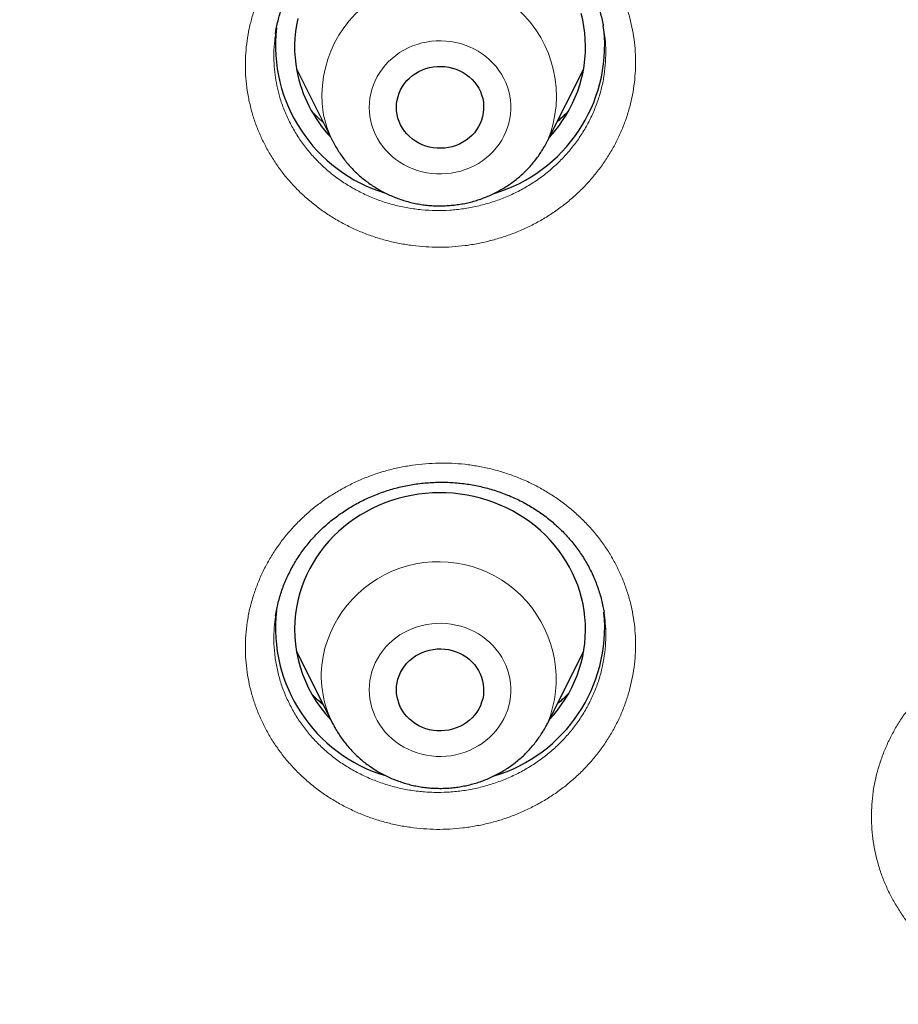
# Model space of a CAD drawing. Header units: millimetres. Extents: x 8 to 436, y 12 to 763.
# Tile 177 of 256: x 246 to 255, y 702 to 712. Entities that reach past the tile are written whole.
import ezdxf

# ---------------------------------------------------------------- set-up
doc = ezdxf.new("R2010")
doc.units = ezdxf.units.MM

msp = doc.modelspace()

# ---------------------------------------------------------------- linework, layer by layer
at = {"color": 7, "linetype": 'Continuous', "lineweight": 30}
for p, q in [((248.426, 712.255), (248.425, 712.25)), ((251.81, 712.285), (251.804, 712.333)), ((248.639, 711.889), (249.013, 711.145)), ((251.228, 711.145), (251.602, 711.889)), ((251.811, 706.28), (251.81, 706.287)), ((248.639, 705.885), (249.013, 705.14)), ((251.228, 705.14), (251.602, 705.885)), ((249.015, 705.136), (249.013, 705.14))]:
    msp.add_line(p, q, dxfattribs=at)
at = {"color": 7, "linetype": 'Continuous', "lineweight": 30, "flags": 128}
for points in [[(251.247, 711.182), (251.255, 711.191), (251.301, 711.243), (251.344, 711.297), (251.384, 711.354), (251.421, 711.411), (251.456, 711.471), (251.487, 711.532), (251.515, 711.594), (251.54, 711.657), (251.562, 711.722), (251.58, 711.787), (251.595, 711.853), (251.606, 711.92), (251.614, 711.987), (251.619, 712.055), (251.62, 712.122), (251.618, 712.19), (251.613, 712.257), (251.603, 712.324), (251.591, 712.391), (251.575, 712.457)], [(248.653, 712.406), (248.64, 712.339), (248.63, 712.272), (248.624, 712.205), (248.621, 712.137), (248.621, 712.07), (248.625, 712.002), (248.632, 711.935), (248.643, 711.868), (248.643, 711.868)], [(249.677, 711.417), (249.672, 711.454), (249.67, 711.491), (249.672, 711.529), (249.678, 711.566), (249.687, 711.602), (249.699, 711.638), (249.714, 711.672), (249.733, 711.705), (249.755, 711.737), (249.779, 711.766), (249.807, 711.793), (249.836, 711.818), (249.868, 711.841), (249.902, 711.86), (249.938, 711.877), (249.975, 711.891), (250.013, 711.901), (250.052, 711.908), (250.092, 711.912), (250.132, 711.913), (250.171, 711.911), (250.211, 711.905), (250.249, 711.896), (250.287, 711.883), (250.323, 711.868), (250.358, 711.85), (250.391, 711.829), (250.421, 711.805), (250.45, 711.779), (250.476, 711.75), (250.499, 711.72), (250.519, 711.687), (250.536, 711.653), (250.549, 711.618), (250.56, 711.582), (250.567, 711.545), (250.57, 711.508), (250.57, 711.471), (250.566, 711.433), (250.559, 711.397), (250.549, 711.36), (250.535, 711.325), (250.518, 711.292), (250.497, 711.259), (250.474, 711.229), (250.448, 711.201), (250.42, 711.175), (250.389, 711.151), (250.356, 711.13), (250.321, 711.112), (250.285, 711.097), (250.247, 711.085), (250.208, 711.076), (250.169, 711.07), (250.129, 711.068), (250.09, 711.069), (250.05, 711.073), (250.011, 711.08), (249.973, 711.091), (249.936, 711.105), (249.9, 711.122), (249.866, 711.141), (249.835, 711.164), (249.805, 711.189), (249.778, 711.216), (249.753, 711.246), (249.732, 711.277), (249.713, 711.31), (249.698, 711.345), (249.686, 711.38), (249.677, 711.417)], [(251.247, 705.177), (251.289, 705.224), (251.332, 705.277), (251.373, 705.333), (251.411, 705.39), (251.447, 705.449), (251.479, 705.51), (251.508, 705.572), (251.533, 705.635), (251.556, 705.699), (251.575, 705.764), (251.591, 705.83), (251.603, 705.897), (251.613, 705.964), (251.618, 706.031), (251.62, 706.099), (251.619, 706.166), (251.614, 706.234), (251.606, 706.301), (251.595, 706.368), (251.58, 706.434), (251.562, 706.499), (251.54, 706.563), (251.515, 706.627), (251.487, 706.689), (251.456, 706.75), (251.421, 706.809), (251.384, 706.867), (251.344, 706.923), (251.301, 706.978), (251.255, 707.03), (251.207, 707.08), (251.156, 707.128), (251.103, 707.173), (251.047, 707.216), (250.99, 707.257), (250.93, 707.294), (250.869, 707.33), (250.806, 707.362), (250.741, 707.391), (250.675, 707.418), (250.607, 707.441), (250.539, 707.462), (250.469, 707.479), (250.399, 707.493), (250.328, 707.504), (250.256, 707.512), (250.184, 707.516), (250.112, 707.517), (250.041, 707.516), (249.969, 707.51), (249.897, 707.502), (249.827, 707.49), (249.756, 707.475), (249.687, 707.457), (249.619, 707.436), (249.552, 707.412), (249.486, 707.385), (249.421, 707.355), (249.358, 707.322), (249.297, 707.286), (249.238, 707.248), (249.181, 707.207), (249.126, 707.163), (249.073, 707.117), (249.023, 707.069), (248.975, 707.018), (248.93, 706.966), (248.888, 706.911), (248.848, 706.855), (248.812, 706.796), (248.778, 706.737), (248.747, 706.675), (248.72, 706.613), (248.696, 706.549), (248.675, 706.485), (248.657, 706.419), (248.643, 706.353), (248.643, 706.353)], [(249.677, 705.559), (249.686, 705.595), (249.698, 705.631), (249.713, 705.666), (249.732, 705.699), (249.753, 705.73), (249.778, 705.76), (249.805, 705.787), (249.835, 705.812), (249.866, 705.835), (249.9, 705.854), (249.936, 705.871), (249.973, 705.885), (250.011, 705.896), (250.05, 705.903), (250.09, 705.907), (250.129, 705.908), (250.169, 705.906), (250.208, 705.9), (250.247, 705.891), (250.285, 705.879), (250.321, 705.864), (250.356, 705.846), (250.389, 705.825), (250.42, 705.801), (250.448, 705.775), (250.474, 705.747), (250.497, 705.716), (250.518, 705.684), (250.535, 705.65), (250.549, 705.615), (250.559, 705.579), (250.566, 705.542), (250.57, 705.505), (250.57, 705.468), (250.567, 705.431), (250.56, 705.394), (250.549, 705.358), (250.536, 705.322), (250.519, 705.289), (250.499, 705.256), (250.476, 705.226), (250.45, 705.197), (250.421, 705.171), (250.391, 705.147), (250.358, 705.126), (250.323, 705.108), (250.287, 705.093), (250.249, 705.08), (250.211, 705.071), (250.171, 705.065), (250.132, 705.063), (250.092, 705.064), (250.052, 705.068), (250.013, 705.075), (249.975, 705.085), (249.938, 705.099), (249.902, 705.116), (249.868, 705.135), (249.836, 705.158), (249.807, 705.182), (249.779, 705.21), (249.755, 705.239), (249.733, 705.27), (249.714, 705.304), (249.699, 705.338), (249.687, 705.374), (249.678, 705.41), (249.672, 705.447), (249.67, 705.484), (249.672, 705.522), (249.677, 705.559)]]:
    msp.add_lwpolyline(points, dxfattribs=at)
at = {"color": 252, "linetype": 'Continuous', "lineweight": 0, "flags": 128}
for points in [[(250.84, 711.61), (250.829, 711.656), (250.816, 711.701), (250.798, 711.746), (250.778, 711.789), (250.754, 711.831), (250.728, 711.872), (250.698, 711.91), (250.666, 711.947), (250.631, 711.981), (250.594, 712.013), (250.555, 712.042), (250.513, 712.069), (250.47, 712.093), (250.425, 712.114), (250.378, 712.133), (250.33, 712.148), (250.282, 712.16), (250.232, 712.169), (250.182, 712.174), (250.132, 712.177), (250.081, 712.176), (250.031, 712.172), (249.981, 712.164), (249.932, 712.154), (249.884, 712.14), (249.837, 712.123), (249.791, 712.103), (249.747, 712.08), (249.704, 712.055), (249.664, 712.026), (249.626, 711.995), (249.59, 711.962), (249.556, 711.927), (249.526, 711.889), (249.498, 711.849), (249.473, 711.808), (249.451, 711.765), (249.433, 711.721), (249.417, 711.676), (249.405, 711.63), (249.397, 711.584), (249.392, 711.536), (249.39, 711.489), (249.392, 711.442), (249.397, 711.395), (249.406, 711.348), (249.418, 711.302), (249.434, 711.257), (249.452, 711.213), (249.474, 711.17), (249.499, 711.129), (249.527, 711.09), (249.558, 711.052), (249.592, 711.017), (249.628, 710.984), (249.666, 710.953), (249.707, 710.925), (249.749, 710.899), (249.793, 710.877), (249.839, 710.857), (249.886, 710.84), (249.935, 710.827), (249.984, 710.816), (250.034, 710.809), (250.084, 710.805), (250.134, 710.804), (250.185, 710.807), (250.235, 710.812), (250.284, 710.821), (250.333, 710.834), (250.381, 710.849), (250.427, 710.867), (250.472, 710.889), (250.516, 710.913), (250.557, 710.94), (250.596, 710.97), (250.633, 711.002), (250.668, 711.036), (250.7, 711.073), (250.729, 711.111), (250.756, 711.152), (250.779, 711.194), (250.799, 711.237), (250.816, 711.282), (250.83, 711.327), (250.84, 711.374), (250.847, 711.421), (250.851, 711.468), (250.85, 711.515), (250.847, 711.563), (250.84, 711.61)], [(250.84, 705.366), (250.847, 705.413), (250.85, 705.46), (250.851, 705.508), (250.847, 705.555), (250.84, 705.602), (250.83, 705.648), (250.816, 705.694), (250.799, 705.739), (250.779, 705.782), (250.756, 705.824), (250.729, 705.865), (250.7, 705.903), (250.668, 705.94), (250.633, 705.974), (250.596, 706.006), (250.557, 706.036), (250.516, 706.063), (250.472, 706.087), (250.427, 706.108), (250.381, 706.127), (250.333, 706.142), (250.284, 706.154), (250.235, 706.163), (250.185, 706.169), (250.134, 706.172), (250.084, 706.171), (250.034, 706.167), (249.984, 706.16), (249.935, 706.149), (249.886, 706.136), (249.839, 706.119), (249.793, 706.099), (249.749, 706.077), (249.707, 706.051), (249.666, 706.023), (249.628, 705.992), (249.592, 705.959), (249.558, 705.924), (249.527, 705.886), (249.499, 705.847), (249.474, 705.806), (249.452, 705.763), (249.434, 705.719), (249.418, 705.674), (249.406, 705.628), (249.397, 705.581), (249.392, 705.534), (249.39, 705.487), (249.392, 705.439), (249.397, 705.392), (249.405, 705.346), (249.417, 705.3), (249.433, 705.254), (249.451, 705.21), (249.473, 705.168), (249.498, 705.126), (249.526, 705.087), (249.556, 705.049), (249.59, 705.014), (249.626, 704.981), (249.664, 704.95), (249.704, 704.921), (249.747, 704.896), (249.791, 704.873), (249.837, 704.853), (249.884, 704.836), (249.932, 704.822), (249.981, 704.812), (250.031, 704.804), (250.081, 704.8), (250.132, 704.799), (250.182, 704.802), (250.232, 704.807), (250.282, 704.816), (250.33, 704.828), (250.378, 704.843), (250.425, 704.861), (250.47, 704.883), (250.513, 704.907), (250.555, 704.934), (250.594, 704.963), (250.631, 704.995), (250.666, 705.029), (250.698, 705.066), (250.728, 705.104), (250.754, 705.145), (250.778, 705.186), (250.798, 705.23), (250.816, 705.274), (250.829, 705.32), (250.84, 705.366)]]:
    msp.add_lwpolyline(points, dxfattribs=at)
at = {"color": 252, "linetype": 'Continuous', "lineweight": 0}
for centre, radius, start, end in [((250.111, 711.606), 1.209, 337.5601, 188.134), ((249.997, 711.639), 1.101, 190.662, 206.5895), ((250.104, 705.594), 1.213, 338.0135, 168.7759), ((249.985, 705.63), 1.089, 169.4277, 206.7587)]:
    msp.add_arc(centre, radius, start, end, dxfattribs=at)
at = {"color": 7, "linetype": 'Continuous', "lineweight": 30}
for centre, radius, start, end in [((250.017, 712.131), 1.593, 173.541, 253.207), ((250.22, 712.134), 1.598, 286.6376, 5.6149), ((249.996, 712.127), 1.377, 190.8401, 223.3203), ((250.017, 706.126), 1.593, 173.5706, 253.1869), ((249.975, 706.11), 1.354, 169.6692, 223.5578), ((250.22, 706.13), 1.598, 286.6366, 5.5136)]:
    msp.add_arc(centre, radius, start, end, dxfattribs=at)
at = {"color": 252, "linetype": 'Continuous', "lineweight": 0}
for points, knots in [([(184.507, 710.088), (184.52, 710.865), (184.549, 712.476), (184.777, 714.915), (185.147, 717.396), (185.668, 719.852), (186.334, 722.278), (187.143, 724.665), (188.094, 727.005), (189.183, 729.291), (190.406, 731.517), (191.761, 733.674), (193.242, 735.757), (194.845, 737.759), (196.564, 739.672), (198.396, 741.493), (200.333, 743.214), (202.37, 744.83), (204.5, 746.336), (206.716, 747.728), (209.012, 749), (211.38, 750.15), (213.814, 751.173), (216.304, 752.067), (218.844, 752.827), (221.425, 753.453), (224.04, 753.942), (226.679, 754.292), (229.335, 754.502), (232, 754.573), (234.665, 754.502), (237.321, 754.292), (239.96, 753.942), (242.575, 753.453), (245.156, 752.827), (247.696, 752.067), (250.186, 751.173), (252.62, 750.15), (254.988, 749), (257.284, 747.728), (259.5, 746.336), (261.63, 744.83), (263.667, 743.214), (265.604, 741.493), (267.436, 739.672), (269.155, 737.759), (270.758, 735.757), (272.239, 733.674), (273.594, 731.517), (274.817, 729.291), (275.906, 727.005), (276.857, 724.665), (277.666, 722.278), (278.332, 719.852), (278.853, 717.396), (279.223, 714.915), (279.451, 712.477), (279.48, 710.865), (279.493, 710.088)], [0, 0, 0, 0, 0.016668, 0.034569, 0.05247, 0.070372, 0.088273, 0.106174, 0.124075, 0.141977, 0.159878, 0.177779, 0.19568, 0.213582, 0.231483, 0.249384, 0.267286, 0.285187, 0.303088, 0.320989, 0.338891, 0.356792, 0.374693, 0.392594, 0.410496, 0.428397, 0.446298, 0.464199, 0.482101, 0.500002, 0.517903, 0.535804, 0.553706, 0.571607, 0.589508, 0.60741, 0.625311, 0.643212, 0.661113, 0.679015, 0.696916, 0.714817, 0.732718, 0.75062, 0.768521, 0.786422, 0.804323, 0.822225, 0.840126, 0.858027, 0.875928, 0.89383, 0.911731, 0.929632, 0.947534, 0.965435, 0.983336, 1, 1, 1, 1]), ([(186.501, 709.23), (186.52, 710.17), (186.556, 712.041), (186.855, 714.828), (187.335, 717.579), (188.01, 720.294), (188.879, 722.972), (189.936, 725.603), (191.168, 728.166), (192.57, 730.637), (194.135, 733.005), (195.865, 735.271), (197.757, 737.433), (199.805, 739.483), (201.988, 741.408), (204.289, 743.187), (206.7, 744.812), (209.22, 746.283), (211.849, 747.6), (214.577, 748.758), (217.376, 749.751), (220.227, 750.567), (223.116, 751.201), (226.044, 751.654), (229.009, 751.925), (232, 752.015), (234.991, 751.925), (237.957, 751.654), (240.885, 751.201), (243.774, 750.567), (246.624, 749.751), (249.424, 748.758), (252.151, 747.6), (254.781, 746.282), (257.301, 744.811), (259.712, 743.186), (262.013, 741.408), (264.195, 739.483), (266.243, 737.432), (268.136, 735.27), (269.865, 733.004), (271.431, 730.636), (272.832, 728.165), (274.065, 725.603), (275.121, 722.972), (275.99, 720.293), (276.665, 717.578), (277.145, 714.827), (277.444, 712.041), (277.48, 710.17), (277.499, 709.23)], [0, 0, 0, 0, 0.020985, 0.041789, 0.062502, 0.083215, 0.104018, 0.125, 0.145986, 0.166791, 0.187505, 0.208217, 0.229019, 0.25, 0.270986, 0.291791, 0.312505, 0.333217, 0.354019, 0.375, 0.395986, 0.416791, 0.437505, 0.458217, 0.479019, 0.5, 0.520986, 0.541791, 0.562505, 0.583217, 0.604019, 0.625, 0.645986, 0.666791, 0.687505, 0.708217, 0.729019, 0.75, 0.770986, 0.791791, 0.812505, 0.833217, 0.854019, 0.875, 0.895985, 0.916789, 0.937502, 0.958215, 0.979017, 1, 1, 1, 1]), ([(252.106, 712.286), (252.113, 712.244), (252.127, 712.16), (252.136, 712.033), (252.137, 711.905), (252.129, 711.777), (252.112, 711.651), (252.085, 711.525), (252.05, 711.402), (252.005, 711.28), (251.953, 711.162), (251.892, 711.048), (251.823, 710.937), (251.746, 710.831), (251.662, 710.73), (251.571, 710.635), (251.473, 710.545), (251.369, 710.462), (251.26, 710.386), (251.145, 710.316), (251.026, 710.254), (250.902, 710.2), (250.775, 710.154), (250.645, 710.116), (250.513, 710.086), (250.379, 710.064), (250.244, 710.051), (250.108, 710.047), (249.972, 710.052), (249.837, 710.065), (249.703, 710.086), (249.572, 710.116), (249.442, 710.154), (249.316, 710.201), (249.194, 710.255), (249.075, 710.317), (248.962, 710.386), (248.854, 710.463), (248.751, 710.546), (248.655, 710.636), (248.566, 710.731), (248.483, 710.832), (248.409, 710.938), (248.342, 711.049), (248.283, 711.164), (248.232, 711.282), (248.189, 711.405), (248.156, 711.532), (248.131, 711.662), (248.116, 711.793), (248.112, 711.922), (248.116, 712.05), (248.129, 712.177), (248.152, 712.303), (248.183, 712.428), (248.224, 712.55), (248.273, 712.67), (248.33, 712.786), (248.396, 712.898), (248.469, 713.006), (248.55, 713.11), (248.638, 713.207), (248.733, 713.3), (248.834, 713.386), (248.941, 713.465), (249.054, 713.537), (249.171, 713.603), (249.293, 713.66), (249.418, 713.71), (249.547, 713.752), (249.678, 713.786), (249.812, 713.811), (249.947, 713.827), (250.082, 713.836), (250.218, 713.835), (250.353, 713.826), (250.488, 713.808), (250.621, 713.782), (250.751, 713.747), (250.879, 713.704), (251.003, 713.654), (251.123, 713.595), (251.239, 713.528), (251.349, 713.455), (251.454, 713.375), (251.553, 713.288), (251.645, 713.195), (251.731, 713.096), (251.809, 712.992), (251.88, 712.884), (251.942, 712.771), (251.996, 712.654), (252.042, 712.534), (252.08, 712.411), (252.097, 712.328), (252.106, 712.286)], [0, 0, 0, 0, 0.010701, 0.021438, 0.032187, 0.042924, 0.053625, 0.064335, 0.075082, 0.085842, 0.096589, 0.107299, 0.118011, 0.128759, 0.13952, 0.150269, 0.160981, 0.171696, 0.182447, 0.193211, 0.203962, 0.214677, 0.225394, 0.236148, 0.246914, 0.257668, 0.268385, 0.279104, 0.289859, 0.300627, 0.311382, 0.3221, 0.332818, 0.343573, 0.35434, 0.365094, 0.375812, 0.386528, 0.39728, 0.408045, 0.418798, 0.429513, 0.440226, 0.450976, 0.461738, 0.472488, 0.483201, 0.49436, 0.505533, 0.516693, 0.527404, 0.538152, 0.548912, 0.55966, 0.570371, 0.581082, 0.59183, 0.60259, 0.613338, 0.624049, 0.634762, 0.645511, 0.656273, 0.667022, 0.677735, 0.688451, 0.699203, 0.709967, 0.72072, 0.731435, 0.742153, 0.752908, 0.763674, 0.774429, 0.785147, 0.795865, 0.80662, 0.817388, 0.828143, 0.838862, 0.849579, 0.860333, 0.871099, 0.881853, 0.892571, 0.903286, 0.914037, 0.924801, 0.935553, 0.946268, 0.95699, 0.967748, 0.978519, 0.989278, 1, 1, 1, 1]), ([(248.425, 712.25), (248.422, 712.227), (248.411, 712.16), (248.405, 712.046), (248.408, 711.918), (248.422, 711.798), (248.443, 711.687), (248.474, 711.57), (248.517, 711.448), (248.575, 711.324), (248.643, 711.205), (248.721, 711.091), (248.81, 710.985), (248.908, 710.885), (249.014, 710.794), (249.128, 710.712), (249.25, 710.64), (249.377, 710.577), (249.51, 710.524), (249.647, 710.483), (249.788, 710.452), (249.931, 710.433), (250.075, 710.425), (250.22, 710.429), (250.363, 710.444), (250.505, 710.47), (250.645, 710.508), (250.78, 710.556), (250.911, 710.615), (251.036, 710.684), (251.155, 710.763), (251.266, 710.851), (251.369, 710.947), (251.463, 711.051), (251.548, 711.162), (251.622, 711.279), (251.686, 711.401), (251.738, 711.529), (251.78, 711.659), (251.809, 711.792), (251.826, 711.927), (251.831, 712.063), (251.826, 712.183), (251.815, 712.256), (251.81, 712.285)], [0, 0, 0, 0, 0.012498, 0.037143, 0.061702, 0.082162, 0.102648, 0.123109, 0.147671, 0.172321, 0.196971, 0.221533, 0.246102, 0.270758, 0.295415, 0.319983, 0.344556, 0.369217, 0.393878, 0.418451, 0.443024, 0.467685, 0.492347, 0.51692, 0.541489, 0.566146, 0.590803, 0.615372, 0.639933, 0.664582, 0.68923, 0.713792, 0.738344, 0.762985, 0.787625, 0.812178, 0.836725, 0.86136, 0.885994, 0.910542, 0.935065, 0.959676, 0.984288, 1, 1, 1, 1]), ([(248.918, 711.334), (248.902, 711.348), (248.861, 711.382), (248.825, 711.42), (248.802, 711.443)], [0, 0, 0, 0, 0.394655, 1, 1, 1, 1]), ([(251.446, 711.454), (251.431, 711.438), (251.394, 711.399), (251.353, 711.365), (251.329, 711.345)], [0, 0, 0, 0, 0.416553, 1, 1, 1, 1]), ([(277.499, 709.23), (277.48, 708.299), (277.442, 706.436), (277.138, 703.65), (276.654, 700.884), (275.977, 698.153), (275.113, 695.473), (274.065, 692.857), (272.837, 690.31), (271.432, 687.842), (269.855, 685.462), (268.118, 683.182), (266.229, 681.017), (264.23, 679.012), (262.138, 677.164), (259.965, 675.471), (257.678, 673.908), (255.299, 672.468), (253.639, 671.629), (252.811, 671.211)], [0, 0, 0, 0, 0.059647, 0.119293, 0.179195, 0.239108, 0.298754, 0.35839, 0.418037, 0.477683, 0.537584, 0.597497, 0.657143, 0.716779, 0.77332, 0.829847, 0.88658, 0.943426, 1, 1, 1, 1]), ([(252.106, 705.623), (252.097, 705.581), (252.08, 705.498), (252.042, 705.375), (251.997, 705.255), (251.943, 705.138), (251.88, 705.024), (251.81, 704.915), (251.732, 704.81), (251.646, 704.71), (251.554, 704.616), (251.455, 704.528), (251.351, 704.446), (251.24, 704.371), (251.124, 704.304), (251.004, 704.243), (250.88, 704.19), (250.753, 704.146), (250.623, 704.109), (250.49, 704.081), (250.355, 704.061), (250.22, 704.049), (250.085, 704.046), (249.949, 704.052), (249.814, 704.067), (249.68, 704.09), (249.549, 704.121), (249.42, 704.16), (249.295, 704.208), (249.173, 704.264), (249.055, 704.327), (248.943, 704.397), (248.836, 704.474), (248.734, 704.559), (248.639, 704.649), (248.551, 704.745), (248.47, 704.847), (248.396, 704.953), (248.331, 705.065), (248.273, 705.18), (248.224, 705.298), (248.184, 705.419), (248.152, 705.543), (248.13, 705.669), (248.116, 705.795), (248.112, 705.923), (248.116, 706.052), (248.131, 706.182), (248.155, 706.313), (248.189, 706.44), (248.232, 706.563), (248.282, 706.682), (248.341, 706.797), (248.408, 706.908), (248.482, 707.015), (248.565, 707.117), (248.654, 707.214), (248.75, 707.305), (248.852, 707.389), (248.96, 707.467), (249.074, 707.538), (249.192, 707.602), (249.314, 707.658), (249.441, 707.707), (249.57, 707.747), (249.701, 707.779), (249.835, 707.802), (249.97, 707.818), (250.106, 707.824), (250.241, 707.822), (250.376, 707.812), (250.511, 707.792), (250.643, 707.765), (250.773, 707.729), (250.9, 707.685), (251.024, 707.633), (251.143, 707.573), (251.258, 707.505), (251.368, 707.431), (251.472, 707.35), (251.569, 707.262), (251.661, 707.169), (251.745, 707.069), (251.822, 706.965), (251.891, 706.856), (251.952, 706.742), (252.005, 706.625), (252.049, 706.505), (252.085, 706.382), (252.111, 706.258), (252.129, 706.131), (252.137, 706.004), (252.136, 705.876), (252.127, 705.749), (252.113, 705.665), (252.106, 705.623)], [0, 0, 0, 0, 0.0107006, 0.0214378, 0.0321873, 0.0429244, 0.0536251, 0.0643354, 0.0750823, 0.0858416, 0.0965885, 0.1072989, 0.1180109, 0.1287595, 0.1395205, 0.1502691, 0.1609811, 0.1716958, 0.1824471, 0.1932109, 0.2039622, 0.2146769, 0.2253942, 0.236148, 0.2469143, 0.2576682, 0.2683854, 0.2791039, 0.2898591, 0.3006266, 0.3113818, 0.3221003, 0.3328182, 0.3435728, 0.3543398, 0.3650943, 0.3758122, 0.386528, 0.3972804, 0.4080453, 0.4187977, 0.4295134, 0.4402264, 0.450976, 0.461738, 0.4724876, 0.4832006, 0.4943601, 0.5055333, 0.5166928, 0.527404, 0.5381518, 0.548912, 0.5596598, 0.570371, 0.5810822, 0.5918299, 0.60259, 0.6133378, 0.6240489, 0.6347617, 0.6455111, 0.6562729, 0.6670223, 0.6777351, 0.6884507, 0.6992029, 0.7099675, 0.7207196, 0.7314352, 0.7421531, 0.7529075, 0.7636744, 0.7744288, 0.7851466, 0.7958651, 0.8066203, 0.8173879, 0.828143, 0.8388616, 0.849579, 0.860333, 0.8710995, 0.8818535, 0.8925709, 0.9032858, 0.9140373, 0.9248013, 0.9355528, 0.9462677, 0.9569897, 0.9677483, 0.9785194, 0.9892781, 1, 1, 1, 1]), ([(251.804, 705.77), (251.811, 705.815), (251.825, 705.904), (251.831, 706.04), (251.827, 706.165), (251.816, 706.245), (251.811, 706.28)], [0, 0, 0, 0, 0.264191, 0.529326, 0.794462, 1, 1, 1, 1]), ([(248.425, 706.249), (248.424, 706.247), (248.417, 706.207), (248.409, 706.121), (248.405, 705.993), (248.413, 705.858), (248.434, 705.724), (248.466, 705.592), (248.51, 705.464), (248.566, 705.339), (248.633, 705.219), (248.71, 705.105), (248.797, 704.998), (248.894, 704.898), (248.999, 704.806), (249.112, 704.723), (249.233, 704.65), (249.36, 704.586), (249.492, 704.532), (249.628, 704.489), (249.768, 704.457), (249.911, 704.436), (250.055, 704.427), (250.2, 704.429), (250.343, 704.442), (250.486, 704.467), (250.625, 704.503), (250.761, 704.55), (250.893, 704.607), (251.019, 704.675), (251.138, 704.752), (251.251, 704.838), (251.355, 704.933), (251.45, 705.035), (251.536, 705.145), (251.612, 705.261), (251.677, 705.382), (251.731, 705.508), (251.775, 705.638), (251.794, 705.726), (251.804, 705.77)], [0, 0, 0, 0, 0.001714, 0.024255, 0.051314, 0.07847, 0.105626, 0.132685, 0.159751, 0.186914, 0.214077, 0.241143, 0.268214, 0.295382, 0.32255, 0.349622, 0.376693, 0.403862, 0.43103, 0.458101, 0.485168, 0.512332, 0.539495, 0.566562, 0.59362, 0.620775, 0.64793, 0.674988, 0.702037, 0.729182, 0.756327, 0.783376, 0.810419, 0.837558, 0.864697, 0.89174, 0.918757, 0.94587, 0.972983, 1, 1, 1, 1]), ([(258.552, 703.838), (258.542, 703.796), (258.521, 703.714), (258.48, 703.592), (258.431, 703.473), (258.373, 703.357), (258.307, 703.245), (258.233, 703.138), (258.151, 703.035), (258.063, 702.938), (257.968, 702.846), (257.866, 702.76), (257.759, 702.682), (257.646, 702.61), (257.528, 702.545), (257.406, 702.487), (257.281, 702.438), (257.152, 702.396), (257.02, 702.363), (256.886, 702.338), (256.751, 702.321), (256.616, 702.313), (256.48, 702.314), (256.345, 702.323), (256.21, 702.341), (256.077, 702.367), (255.947, 702.402), (255.82, 702.445), (255.696, 702.496), (255.576, 702.554), (255.46, 702.62), (255.35, 702.694), (255.245, 702.774), (255.147, 702.86), (255.054, 702.953), (254.969, 703.052), (254.891, 703.155), (254.821, 703.264), (254.759, 703.376), (254.705, 703.493), (254.66, 703.613), (254.624, 703.735), (254.596, 703.859), (254.578, 703.985), (254.568, 704.113), (254.568, 704.24), (254.577, 704.369), (254.595, 704.498), (254.624, 704.628), (254.662, 704.755), (254.708, 704.876), (254.763, 704.994), (254.825, 705.108), (254.896, 705.217), (254.974, 705.322), (255.059, 705.422), (255.152, 705.516), (255.251, 705.605), (255.356, 705.687), (255.466, 705.762), (255.581, 705.83), (255.702, 705.89), (255.826, 705.944), (255.953, 705.989), (256.084, 706.026), (256.216, 706.054), (256.351, 706.074), (256.486, 706.086), (256.622, 706.089), (256.758, 706.084), (256.893, 706.07), (257.026, 706.047), (257.158, 706.016), (257.287, 705.977), (257.412, 705.93), (257.534, 705.875), (257.651, 705.812), (257.764, 705.741), (257.872, 705.664), (257.973, 705.581), (258.068, 705.49), (258.156, 705.394), (258.237, 705.293), (258.311, 705.186), (258.377, 705.076), (258.434, 704.961), (258.483, 704.842), (258.523, 704.721), (258.555, 704.597), (258.578, 704.472), (258.591, 704.345), (258.595, 704.218), (258.59, 704.09), (258.577, 703.963), (258.56, 703.88), (258.552, 703.838)], [0, 0, 0, 0, 0.010694, 0.021425, 0.032168, 0.042899, 0.053593, 0.0643, 0.075044, 0.0858, 0.096543, 0.10725, 0.11796, 0.128706, 0.139465, 0.150212, 0.160922, 0.171637, 0.182389, 0.193153, 0.203904, 0.214619, 0.225339, 0.236096, 0.246864, 0.257621, 0.268341, 0.279063, 0.289821, 0.300593, 0.311351, 0.322073, 0.332795, 0.343552, 0.354322, 0.36508, 0.375801, 0.386518, 0.397272, 0.408038, 0.418791, 0.429508, 0.44022, 0.450969, 0.46173, 0.472478, 0.48319, 0.494344, 0.505512, 0.516667, 0.527375, 0.53812, 0.548878, 0.559623, 0.570332, 0.58104, 0.591785, 0.602542, 0.613287, 0.623996, 0.634707, 0.645455, 0.656216, 0.666964, 0.677675, 0.688392, 0.699145, 0.709911, 0.720664, 0.731381, 0.742102, 0.752859, 0.763629, 0.774386, 0.785107, 0.795829, 0.806588, 0.817359, 0.828118, 0.83884, 0.84956, 0.860317, 0.871086, 0.881843, 0.892563, 0.903278, 0.91403, 0.924795, 0.935547, 0.946262, 0.956985, 0.967745, 0.978517, 0.989277, 1, 1, 1, 1]), ([(248.917, 705.331), (248.902, 705.343), (248.86, 705.378), (248.823, 705.417), (248.799, 705.442)], [0, 0, 0, 0, 0.354499, 1, 1, 1, 1]), ([(251.444, 705.448), (251.431, 705.434), (251.395, 705.396), (251.355, 705.362), (251.329, 705.342)], [0, 0, 0, 0, 0.376629, 1, 1, 1, 1])]:
    msp.add_open_spline(points, degree=3, knots=knots, dxfattribs=at)
at = {"color": 7, "linetype": 'Continuous', "lineweight": 30}
for points, knots in [([(248.424, 712.25), (248.425, 712.255), (248.428, 712.283), (248.438, 712.332), (248.453, 712.399), (248.472, 712.464), (248.493, 712.529), (248.518, 712.594), (248.545, 712.657), (248.575, 712.719), (248.608, 712.779), (248.644, 712.839), (248.682, 712.897), (248.723, 712.954), (248.767, 713.008), (248.813, 713.061), (248.861, 713.113), (248.911, 713.162), (248.964, 713.209), (249.019, 713.254), (249.075, 713.297), (249.134, 713.337), (249.194, 713.376), (249.256, 713.412), (249.32, 713.445), (249.384, 713.476), (249.451, 713.504), (249.519, 713.53), (249.587, 713.553), (249.657, 713.573), (249.728, 713.591), (249.798, 713.605), (249.87, 713.617), (249.941, 713.626), (250.013, 713.632), (250.086, 713.635), (250.159, 713.636), (250.232, 713.633), (250.305, 713.628), (250.377, 713.62), (250.448, 713.609), (250.519, 713.596), (250.588, 713.579), (250.657, 713.56), (250.726, 713.538), (250.793, 713.513), (250.86, 713.485), (250.925, 713.455), (250.989, 713.422), (251.05, 713.387), (251.11, 713.35), (251.168, 713.311), (251.224, 713.269), (251.278, 713.225), (251.331, 713.178), (251.381, 713.129), (251.429, 713.079), (251.475, 713.026), (251.518, 712.972), (251.558, 712.917), (251.596, 712.859), (251.632, 712.8), (251.664, 712.74), (251.694, 712.679), (251.721, 712.616), (251.745, 712.552), (251.766, 712.488), (251.784, 712.422), (251.796, 712.37), (251.802, 712.34), (251.804, 712.332)], [0, 0, 0, 0, 0.003298, 0.018492, 0.033675, 0.04881, 0.063964, 0.0791, 0.094221, 0.109334, 0.124446, 0.139561, 0.154687, 0.169823, 0.184895, 0.199922, 0.214931, 0.229929, 0.24492, 0.259909, 0.274902, 0.289902, 0.304912, 0.319885, 0.334745, 0.34967, 0.364644, 0.379646, 0.394657, 0.409649, 0.4246, 0.43949, 0.454308, 0.469115, 0.483989, 0.498951, 0.513967, 0.529005, 0.544025, 0.558988, 0.573862, 0.588626, 0.603407, 0.618283, 0.633254, 0.648289, 0.663356, 0.678419, 0.693437, 0.708379, 0.723216, 0.738048, 0.752996, 0.768012, 0.78308, 0.798179, 0.813292, 0.828395, 0.843469, 0.858498, 0.873504, 0.888632, 0.903735, 0.918845, 0.933967, 0.949107, 0.964271, 0.979468, 0.994704, 1, 1, 1, 1]), ([(251.443, 711.45), (251.442, 711.449), (251.424, 711.43), (251.387, 711.396), (251.35, 711.362), (251.33, 711.345), (251.328, 711.344)], [0, 0, 0, 0, 0.037989, 0.49704, 0.956292, 1, 1, 1, 1]), ([(249.012, 711.146), (249.013, 711.144), (249.022, 711.125), (249.043, 711.088), (249.074, 711.036), (249.108, 710.986), (249.144, 710.938), (249.183, 710.892), (249.225, 710.847), (249.268, 710.805), (249.314, 710.764), (249.362, 710.726), (249.412, 710.691), (249.464, 710.658), (249.517, 710.627), (249.572, 710.599), (249.628, 710.574), (249.686, 710.551), (249.744, 710.531), (249.804, 710.514), (249.865, 710.5), (249.926, 710.489), (249.987, 710.481), (250.05, 710.476), (250.112, 710.475), (250.174, 710.476), (250.236, 710.48), (250.298, 710.487), (250.36, 710.497), (250.421, 710.51), (250.481, 710.526), (250.54, 710.545), (250.598, 710.567), (250.655, 710.592), (250.71, 710.62), (250.764, 710.65), (250.817, 710.682), (250.867, 710.718), (250.916, 710.755), (250.962, 710.795), (251.007, 710.837), (251.049, 710.882), (251.089, 710.928), (251.126, 710.976), (251.16, 711.026), (251.192, 711.078), (251.215, 711.117), (251.226, 711.14), (251.228, 711.145)], [0, 0, 0, 0, 0.002262, 0.02452, 0.046797, 0.069096, 0.091418, 0.113764, 0.136135, 0.158531, 0.180953, 0.2034, 0.225873, 0.24837, 0.270891, 0.293434, 0.315999, 0.338585, 0.361189, 0.383811, 0.406448, 0.429099, 0.451762, 0.474435, 0.497117, 0.519805, 0.542497, 0.565192, 0.587886, 0.610577, 0.633265, 0.655946, 0.678618, 0.70128, 0.723929, 0.746564, 0.769181, 0.79178, 0.814358, 0.836914, 0.859447, 0.881955, 0.904438, 0.926894, 0.949323, 0.971725, 0.994101, 1, 1, 1, 1]), ([(253.574, 669.976), (253.586, 669.982), (253.728, 670.049), (253.994, 670.18), (254.37, 670.367), (254.722, 670.546), (255.053, 670.718), (255.364, 670.882), (255.663, 671.043), (255.953, 671.201), (256.232, 671.356), (256.5, 671.508), (256.759, 671.656), (257.007, 671.8), (257.246, 671.94), (257.475, 672.076), (257.694, 672.208), (257.899, 672.334), (258.092, 672.452), (258.272, 672.565), (258.444, 672.673), (258.607, 672.776), (258.766, 672.878), (258.92, 672.977), (259.068, 673.074), (259.207, 673.165), (259.337, 673.25), (259.457, 673.331), (259.571, 673.407), (259.678, 673.479), (259.777, 673.546), (259.866, 673.607), (259.944, 673.66), (260.012, 673.707), (260.069, 673.746), (260.12, 673.781), (260.168, 673.814), (260.22, 673.851), (260.277, 673.89), (260.325, 673.924), (260.363, 673.95), (260.389, 673.969), (260.412, 673.985), (260.431, 673.998), (260.443, 674.006), (260.45, 674.011), (260.459, 674.018), (260.476, 674.03), (260.503, 674.049), (260.538, 674.074), (260.581, 674.104), (260.632, 674.14), (260.691, 674.183), (260.76, 674.231), (260.837, 674.287), (260.922, 674.348), (261.016, 674.417), (261.118, 674.491), (261.227, 674.57), (261.343, 674.656), (261.467, 674.748), (261.659, 674.892), (261.915, 675.085), (262.227, 675.326), (262.57, 675.595), (262.942, 675.892), (263.34, 676.217), (263.726, 676.54), (264.103, 676.862), (264.466, 677.179), (264.818, 677.492), (265.157, 677.801), (265.489, 678.109), (265.848, 678.449), (266.234, 678.822), (266.645, 679.231), (267.047, 679.64), (267.342, 679.948), (267.536, 680.153), (267.629, 680.253), (267.718, 680.349), (267.795, 680.431), (267.858, 680.5), (267.91, 680.556), (267.956, 680.607), (267.997, 680.651), (268.032, 680.69), (268.062, 680.723), (268.086, 680.749), (268.104, 680.769), (268.117, 680.784), (268.129, 680.797), (268.145, 680.814), (268.171, 680.843), (268.209, 680.885), (268.258, 680.94), (268.314, 681.003), (268.377, 681.073), (268.446, 681.151), (268.522, 681.236), (268.601, 681.327), (268.684, 681.422), (268.77, 681.521), (268.86, 681.624), (268.951, 681.73), (269.041, 681.837), (269.209, 682.034), (269.45, 682.323), (269.762, 682.704), (270.065, 683.084), (270.36, 683.46), (270.648, 683.836), (270.934, 684.217), (271.219, 684.607), (271.506, 685.007), (271.793, 685.417), (272.006, 685.73), (272.148, 685.941), (272.219, 686.047), (272.29, 686.153), (272.361, 686.261), (272.431, 686.368), (272.499, 686.472), (272.565, 686.573), (272.627, 686.67), (272.685, 686.76), (272.737, 686.842), (272.783, 686.914), (272.821, 686.974), (272.851, 687.023), (272.876, 687.061), (272.896, 687.093), (272.912, 687.119), (272.924, 687.138), (272.935, 687.155), (272.946, 687.174), (272.962, 687.199), (272.981, 687.23), (273.004, 687.267), (273.034, 687.314), (273.07, 687.373), (273.113, 687.444), (273.163, 687.524), (273.217, 687.614), (273.277, 687.713), (273.341, 687.819), (273.408, 687.931), (273.476, 688.045), (273.544, 688.16), (273.611, 688.274), (273.702, 688.43), (273.816, 688.628), (273.951, 688.866), (274.079, 689.095), (274.194, 689.303), (274.296, 689.489), (274.386, 689.656), (274.472, 689.818), (274.556, 689.977), (274.65, 690.156), (274.755, 690.359), (274.872, 690.588), (274.99, 690.823), (275.109, 691.064), (275.23, 691.311), (275.352, 691.567), (275.454, 691.782), (275.533, 691.952), (275.588, 692.073), (275.641, 692.189), (275.691, 692.297), (275.737, 692.399), (275.779, 692.493), (275.817, 692.581), (275.853, 692.66), (275.885, 692.733), (275.913, 692.798), (275.938, 692.855), (275.96, 692.906), (275.979, 692.949), (275.993, 692.981), (276.003, 693.005), (276.011, 693.024), (276.02, 693.044), (276.031, 693.069), (276.044, 693.1), (276.059, 693.136), (276.079, 693.183), (276.104, 693.24), (276.133, 693.31), (276.167, 693.389), (276.203, 693.477), (276.243, 693.574), (276.287, 693.679), (276.333, 693.791), (276.38, 693.908), (276.469, 694.129), (276.596, 694.451), (276.768, 694.902), (276.944, 695.378), (277.122, 695.881), (277.261, 696.288), (277.363, 696.595), (277.43, 696.801), (277.493, 696.998), (277.552, 697.186), (277.608, 697.365), (277.66, 697.535), (277.701, 697.671), (277.732, 697.776), (277.755, 697.853), (277.776, 697.927), (277.797, 697.998), (277.816, 698.064), (277.834, 698.125), (277.85, 698.18), (277.863, 698.228), (277.875, 698.269), (277.887, 698.312), (277.902, 698.365), (277.92, 698.427), (277.94, 698.5), (277.963, 698.583), (277.988, 698.675), (278.017, 698.78), (278.048, 698.897), (278.083, 699.027), (278.12, 699.168), (278.159, 699.318), (278.199, 699.475), (278.238, 699.635), (278.301, 699.888), (278.384, 700.236), (278.485, 700.679), (278.582, 701.126), (278.653, 701.471), (278.701, 701.715), (278.728, 701.856), (278.755, 701.995), (278.78, 702.127), (278.803, 702.252), (278.824, 702.369), (278.843, 702.477), (278.861, 702.575), (278.876, 702.662), (278.889, 702.737), (278.899, 702.797), (278.906, 702.841), (278.912, 702.873), (278.916, 702.899), (278.92, 702.923), (278.924, 702.949), (278.93, 702.984), (278.937, 703.027), (278.946, 703.078), (278.955, 703.135), (278.966, 703.201), (278.977, 703.274), (278.989, 703.351), (279.001, 703.43), (279.014, 703.508), (279.046, 703.725), (279.092, 704.039), (279.147, 704.451), (279.194, 704.825), (279.238, 705.206), (279.28, 705.596), (279.309, 705.892), (279.327, 706.092), (279.336, 706.19), (279.344, 706.282), (279.351, 706.366), (279.357, 706.437), (279.362, 706.498), (279.366, 706.548), (279.369, 706.587), (279.371, 706.614), (279.372, 706.632), (279.373, 706.646), (279.375, 706.663), (279.377, 706.688), (279.379, 706.719), (279.383, 706.775), (279.389, 706.855), (279.397, 706.971), (279.407, 707.108), (279.417, 707.265), (279.427, 707.434), (279.437, 707.614), (279.446, 707.779), (279.453, 707.929), (279.459, 708.062), (279.465, 708.198), (279.47, 708.339), (279.475, 708.482), (279.479, 708.602), (279.482, 708.698), (279.484, 708.768), (279.485, 708.834), (279.487, 708.897), (279.488, 708.955), (279.489, 709.008), (279.49, 709.052), (279.491, 709.084), (279.491, 709.105), (279.492, 709.125), (279.492, 709.147), (279.492, 709.178), (279.493, 709.216), (279.494, 709.265), (279.495, 709.326), (279.496, 709.397), (279.496, 709.474), (279.497, 709.564), (279.498, 709.661), (279.498, 709.756), (279.499, 709.833), (279.499, 709.896), (279.499, 709.947), (279.499, 709.99), (279.498, 710.026), (279.498, 710.059), (279.498, 710.079), (279.498, 710.088)], [0, 0, 0, 0, 0.0007728, 0.0091228, 0.0172311, 0.0250978, 0.0320966, 0.0388923, 0.0454848, 0.0518742, 0.0580604, 0.0640434, 0.0698233, 0.0753999, 0.0807733, 0.0859434, 0.0909103, 0.0956739, 0.0999791, 0.1041036, 0.1080474, 0.1118104, 0.1153927, 0.1190458, 0.1224895, 0.1257239, 0.128749, 0.1315648, 0.1341713, 0.1367553, 0.1390942, 0.1411883, 0.1430373, 0.1446414, 0.1460004, 0.147083, 0.1482146, 0.1494551, 0.1508043, 0.1522624, 0.1528761, 0.1535072, 0.1541125, 0.1545585, 0.1548357, 0.1549519, 0.1550487, 0.1554844, 0.1561689, 0.1569903, 0.1580099, 0.1592279, 0.1606442, 0.16229, 0.1641414, 0.1661983, 0.1684609, 0.1709291, 0.1735533, 0.1763758, 0.1793967, 0.1826151, 0.190424, 0.1981371, 0.2057543, 0.2159868, 0.2260411, 0.2359171, 0.2456148, 0.2551343, 0.2643102, 0.2733143, 0.282172, 0.2909637, 0.3024719, 0.3138754, 0.3251745, 0.336369, 0.3391113, 0.3418472, 0.3444666, 0.3468269, 0.3484993, 0.3500115, 0.3513633, 0.3525549, 0.3535863, 0.3544573, 0.3551681, 0.3557185, 0.3560386, 0.356331, 0.3567838, 0.3574065, 0.3586628, 0.3601191, 0.3617754, 0.3636318, 0.3656883, 0.3679448, 0.3704014, 0.372829, 0.3754248, 0.3781715, 0.3809401, 0.3837041, 0.3864636, 0.3962813, 0.4060404, 0.415741, 0.4251334, 0.4344707, 0.443885, 0.4534775, 0.4632484, 0.4731975, 0.4833249, 0.4858476, 0.4883812, 0.4909256, 0.4934809, 0.4960469, 0.4985673, 0.50091, 0.5032754, 0.5054192, 0.5073413, 0.5090418, 0.5105206, 0.5115836, 0.5124928, 0.5132479, 0.5138492, 0.5142966, 0.5146176, 0.5150379, 0.5156222, 0.5163516, 0.5172252, 0.5182431, 0.5196859, 0.5213449, 0.5232202, 0.5253118, 0.5276197, 0.5301438, 0.5327218, 0.5354218, 0.5380885, 0.5407163, 0.5433052, 0.5489437, 0.5543883, 0.559639, 0.5646959, 0.5686018, 0.5723836, 0.5760414, 0.5795916, 0.5832151, 0.5881456, 0.5932865, 0.5986379, 0.6039423, 0.6094385, 0.6151264, 0.6210061, 0.6237083, 0.6264123, 0.6289698, 0.6313654, 0.6335991, 0.635671, 0.6375809, 0.6393289, 0.6409149, 0.6423391, 0.6436014, 0.6447017, 0.6456402, 0.6464028, 0.6468577, 0.6472061, 0.6476328, 0.6481803, 0.6488488, 0.6496381, 0.6505484, 0.6518786, 0.6534038, 0.655124, 0.6570392, 0.6591494, 0.6614117, 0.6638621, 0.6664369, 0.6690114, 0.6781749, 0.6872903, 0.6980792, 0.7087998, 0.7194523, 0.7239817, 0.7283459, 0.7325116, 0.7364789, 0.7402477, 0.743818, 0.7471898, 0.7488436, 0.750445, 0.7519942, 0.753491, 0.7549053, 0.756145, 0.757374, 0.7583519, 0.759121, 0.7599701, 0.7610799, 0.7623931, 0.7639124, 0.7656378, 0.7675693, 0.769707, 0.7721825, 0.7748868, 0.7778201, 0.7809822, 0.7842864, 0.7875963, 0.7909104, 0.8000453, 0.8092113, 0.8184083, 0.8276364, 0.8305431, 0.8334529, 0.8363426, 0.83906, 0.8415771, 0.8440277, 0.846253, 0.848253, 0.8500276, 0.8515768, 0.8529006, 0.8536652, 0.8543271, 0.8548643, 0.8552668, 0.8557524, 0.8564626, 0.8573973, 0.8583995, 0.8595737, 0.8609198, 0.8624378, 0.8640378, 0.8656375, 0.8672369, 0.868836, 0.8788799, 0.8864178, 0.8939755, 0.9016942, 0.9095941, 0.9176751, 0.9196941, 0.921723, 0.9236257, 0.9253075, 0.9267684, 0.9279882, 0.928995, 0.9297887, 0.9303694, 0.9306381, 0.9308566, 0.931203, 0.9316961, 0.932336, 0.9331114, 0.9350795, 0.9371772, 0.9401326, 0.9433121, 0.9467158, 0.9503265, 0.954122, 0.9567073, 0.9593719, 0.9621157, 0.9649387, 0.967841, 0.9707394, 0.9722202, 0.9736246, 0.9749526, 0.9762042, 0.9773793, 0.9784781, 0.9794202, 0.9799877, 0.9804033, 0.9807151, 0.9811591, 0.9817668, 0.9825382, 0.9834733, 0.9847075, 0.9861446, 0.9877522, 0.9893082, 0.991565, 0.9935916, 0.9949737, 0.9962238, 0.9973417, 0.998088, 0.998759, 0.9993843, 1, 1, 1, 1]), ([(248.425, 706.249), (248.426, 706.255), (248.429, 706.283), (248.439, 706.333), (248.455, 706.399), (248.474, 706.464), (248.495, 706.529), (248.52, 706.593), (248.548, 706.656), (248.578, 706.717), (248.611, 706.778), (248.647, 706.837), (248.686, 706.895), (248.727, 706.951), (248.77, 707.005), (248.816, 707.058), (248.865, 707.109), (248.915, 707.158), (248.968, 707.204), (249.023, 707.249), (249.08, 707.292), (249.139, 707.332), (249.2, 707.37), (249.262, 707.406), (249.325, 707.439), (249.39, 707.469), (249.457, 707.497), (249.524, 707.523), (249.593, 707.545), (249.662, 707.565), (249.733, 707.582), (249.804, 707.597), (249.875, 707.608), (249.947, 707.617), (250.02, 707.623), (250.093, 707.626), (250.166, 707.626), (250.238, 707.624), (250.311, 707.618), (250.382, 707.61), (250.453, 707.599), (250.524, 707.585), (250.594, 707.568), (250.663, 707.549), (250.732, 707.526), (250.799, 707.501), (250.866, 707.474), (250.931, 707.443), (250.993, 707.411), (251.054, 707.376), (251.114, 707.339), (251.172, 707.299), (251.228, 707.257), (251.282, 707.213), (251.335, 707.166), (251.385, 707.117), (251.433, 707.067), (251.478, 707.014), (251.521, 706.961), (251.561, 706.906), (251.599, 706.849), (251.634, 706.79), (251.666, 706.73), (251.696, 706.668), (251.723, 706.605), (251.747, 706.541), (251.768, 706.477), (251.786, 706.412), (251.8, 706.348), (251.807, 706.306), (251.811, 706.287)], [0, 0, 0, 0, 0.003697, 0.018758, 0.033773, 0.048791, 0.063817, 0.078844, 0.093868, 0.108885, 0.123888, 0.138873, 0.153842, 0.168755, 0.183689, 0.1986, 0.213496, 0.228382, 0.243266, 0.258155, 0.273056, 0.287972, 0.302838, 0.317657, 0.332462, 0.34726, 0.362055, 0.376852, 0.391658, 0.406473, 0.421304, 0.436113, 0.450831, 0.465591, 0.480404, 0.495252, 0.510114, 0.524965, 0.539781, 0.554542, 0.569229, 0.583893, 0.598641, 0.613482, 0.628384, 0.643314, 0.658236, 0.673109, 0.687901, 0.702583, 0.717248, 0.732042, 0.746937, 0.761904, 0.77691, 0.791923, 0.8069, 0.821809, 0.836623, 0.851381, 0.866309, 0.881293, 0.896331, 0.911405, 0.926495, 0.941579, 0.956636, 0.971649, 0.986636, 1, 1, 1, 1]), ([(248.917, 705.332), (248.916, 705.332), (248.896, 705.348), (248.861, 705.381), (248.823, 705.416), (248.803, 705.437), (248.8, 705.44)], [0, 0, 0, 0, 0.021595, 0.463035, 0.905494, 1, 1, 1, 1]), ([(251.442, 705.444), (251.425, 705.428), (251.391, 705.394), (251.353, 705.36), (251.331, 705.343), (251.329, 705.341)], [0, 0, 0, 0, 0.467331, 0.936081, 1, 1, 1, 1]), ([(249.015, 705.136), (249.023, 705.12), (249.04, 705.087), (249.07, 705.037), (249.104, 704.987), (249.14, 704.939), (249.179, 704.892), (249.22, 704.847), (249.263, 704.805), (249.309, 704.764), (249.356, 704.726), (249.406, 704.69), (249.457, 704.656), (249.51, 704.626), (249.565, 704.597), (249.621, 704.572), (249.679, 704.549), (249.737, 704.529), (249.797, 704.511), (249.857, 704.497), (249.918, 704.486), (249.98, 704.477), (250.042, 704.472), (250.104, 704.47), (250.167, 704.47), (250.229, 704.474), (250.291, 704.481), (250.352, 704.491), (250.413, 704.504), (250.474, 704.519), (250.533, 704.538), (250.591, 704.56), (250.648, 704.584), (250.704, 704.611), (250.758, 704.641), (250.811, 704.673), (250.861, 704.708), (250.91, 704.746), (250.957, 704.786), (251.002, 704.827), (251.044, 704.872), (251.084, 704.918), (251.121, 704.966), (251.156, 705.015), (251.189, 705.067), (251.212, 705.108), (251.225, 705.133), (251.228, 705.14)], [0, 0, 0, 0, 0.019677, 0.042002, 0.064348, 0.086717, 0.10911, 0.131528, 0.153971, 0.17644, 0.198935, 0.221454, 0.243999, 0.266567, 0.289159, 0.311772, 0.334406, 0.357059, 0.379729, 0.402415, 0.425115, 0.447828, 0.47055, 0.493282, 0.51602, 0.538763, 0.561508, 0.584253, 0.606996, 0.629735, 0.652468, 0.675192, 0.697906, 0.720607, 0.743294, 0.765964, 0.788616, 0.811247, 0.833857, 0.856443, 0.879004, 0.90154, 0.92405, 0.946532, 0.968988, 0.991417, 1, 1, 1, 1])]:
    msp.add_open_spline(points, degree=3, knots=knots, dxfattribs=at)

doc.saveas('drawing.dxf')
